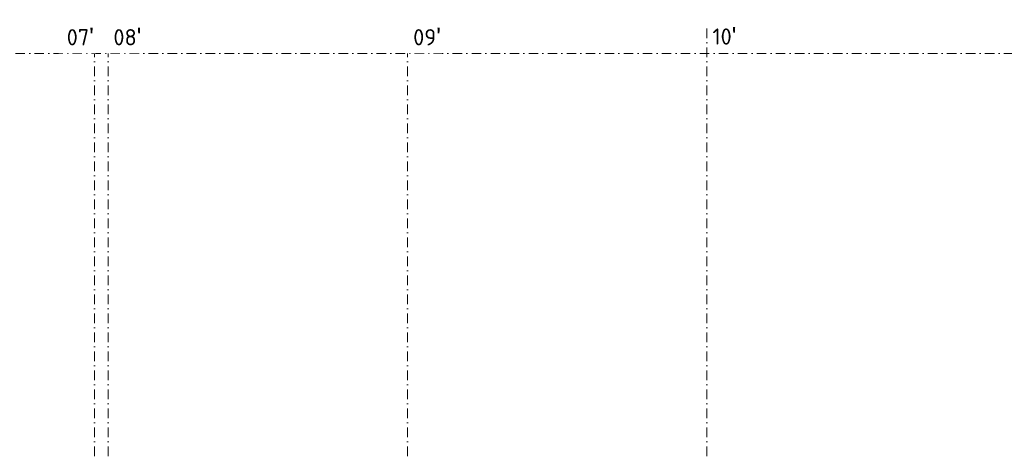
# Model space of a CAD drawing. Header units: millimetres. Extents: x -29085 to 3627694, y -159961 to 2281735.
# Tile 178 of 229: x 288934 to 328408, y 327627 to 344938. Entities that reach past the tile are written whole.
import ezdxf

# ---------------------------------------------------------------- set-up
doc = ezdxf.new("R2010")
doc.units = ezdxf.units.MM
doc.linetypes.add('CENTERX2', pattern=[101.6, 63.5, -12.7, 12.7, -12.7])
doc.linetypes.add('DASHDOT', pattern=[25.4, 12.7, -6.35, 0, -6.35])
doc.layers.add('A99_N_txt-popis-200', color=240, linetype='Continuous', lineweight=5)
doc.layers.add('A99_S_osy', color=1, linetype='CENTERX2', lineweight=5)
doc.styles.add('ad_popis 100', font='isocpeur.ttf', dxfattribs={"height": 200})

msp = doc.modelspace()

# ---------------------------------------------------------------- linework, layer by layer
at = {"layer": 'A99_S_osy', "linetype": 'DASHDOT', "lineweight": 5, "ltscale": 30}
for points in [[(291929, 344583.3), (291929, 241173.3)], [(292479, 344583.3), (292479, 241173.3)], [(304479, 344583.3), (304479, 241173.3)], [(316479, 344583.3), (316479, 241173.3)], [(366879, 343583.3), (218304, 343583.3)]]:
    msp.add_lwpolyline(points, dxfattribs=at)

# ---------------------------------------------------------------- texts
at = {"layer": 'A99_N_txt-popis-200', "color": 1, "lineweight": 0, "insert": (316709, 344641.8), "char_height": 650, "attachment_point": 1, "style": 'ad_popis 100'}
msp.add_mtext_dynamic_manual_height_columns("10{\\fArial|b0|i0|c238|p34;\\H1.08333x;'}", width=832.5, gutter_width=1000, heights=[0], dxfattribs=at)

# ---------------------------------------------------------------- next in the draw order: texts
at = {"layer": 'A99_N_txt-popis-200', "color": 1, "lineweight": 0, "char_height": 650, "attachment_point": 1, "style": 'ad_popis 100', "bg_fill": 2}
for s, insert in [("07{\\fArial|b0|i0|c238|p34;\\H1.08333x;'}", (290819, 344613.3)), ("08{\\fArial|b0|i0|c238|p34;\\H1.08333x;'}", (292689, 344613.3)), ("09{\\fArial|b0|i0|c238|p34;\\H1.08333x;'}", (304709, 344613.3))]:
    msp.add_mtext_dynamic_manual_height_columns(s, width=832.5, gutter_width=1000, heights=[0], dxfattribs=dict(at, insert=insert))

doc.saveas('drawing.dxf')
